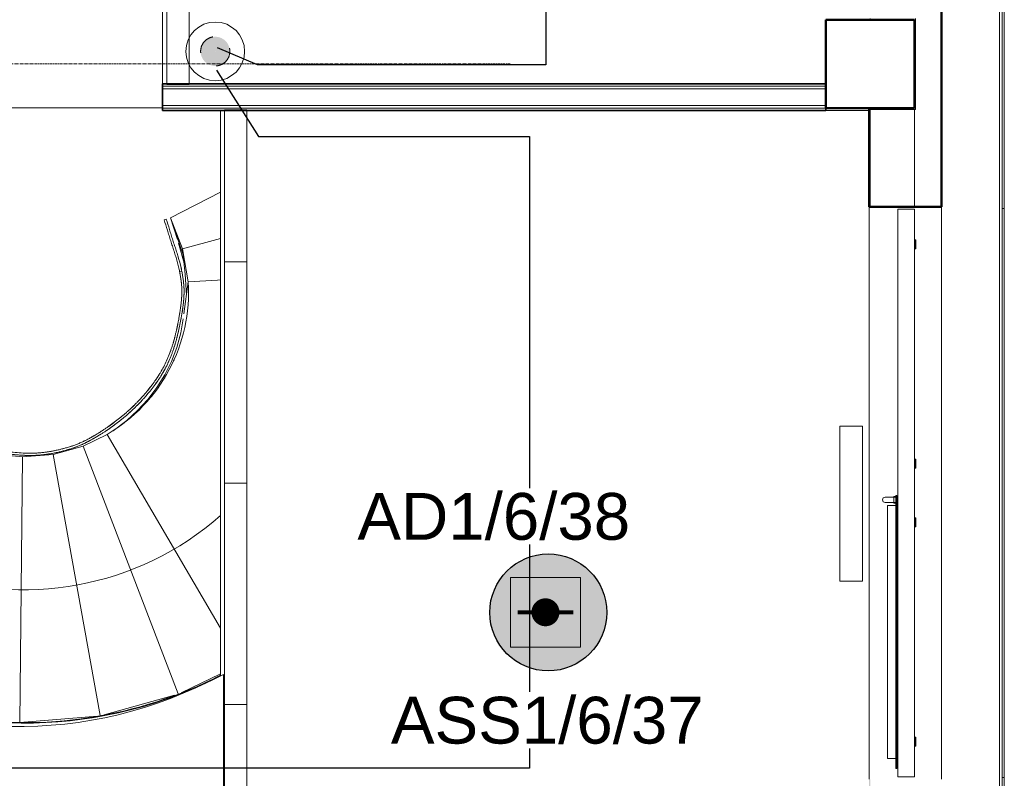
# Model space of a CAD drawing. Header units: millimetres. Extents: x -197461 to 862495, y -970068 to 63888.
# Tile 77 of 205: x -86691 to -82246, y -573980 to -570554. Entities that reach past the tile are written whole.
import ezdxf

# ---------------------------------------------------------------- set-up
doc = ezdxf.new("R2010")
doc.units = ezdxf.units.MM
doc.linetypes.add('Grid Line', pattern=[22.225, 12.7, -3.175, 3.175, -3.175])
doc.linetypes.add('KL', pattern=[4, 2, -2])
doc.layers.get('0').update_dxf_attribs({"linetype": 'CONTINUOUS'})
for name, color, linetype, lineweight in [('A-AREA', 32, 'CONTINUOUS', 5), ('A-DETL-THIN', 151, 'CONTINUOUS', 5), ('A-FLOR', 192, 'CONTINUOUS', 5), ('A-GLAZ', 151, 'CONTINUOUS', 5), ('A-Glaz-Curt', 4, 'CONTINUOUS', 0), ('A-MASS', 70, 'CONTINUOUS', 5), ('A-Wall', 252, 'CONTINUOUS', 0), ('G-IMPT', 8, 'CONTINUOUS', 5), ('I-WALL', 2, 'CONTINUOUS', 18), ('M-EQPM', 50, 'CONTINUOUS', 5), ('S-Cols', 52, 'CONTINUOUS', 0), ('S-GRID', 1, 'CONTINUOUS', 9)]:
    doc.layers.add(name, color=color, linetype=linetype, lineweight=lineweight)
doc.layers.add('UAS', color=240, linetype='CONTINUOUS')
doc.styles.add('ARIAL', font='arialbd.ttf')

# ---------------------------------------------------------------- blocks, each defined once
blk = doc.blocks.new('SchueCal_Schueco_AWS-75-BS-SI__Family-02_Type 1_2565x1480 - Schueco_AWS-75-BS-SI__Family-02__Type 1-3427409-Otrā stāva plāns uz atzīmes 3_400')
at = {"layer": 'G-IMPT'}
for p, q in [((-1282.5, 27.5), (-1282.5, 102.5)), ((-1282.5, 102.5), (1282.5, 102.5)), ((-1282.5, 102.5), (-1282.5, 27.5)), ((-1282.5, 102.5), (0, 102.5)), ((-1141.5, 108.5), (-1145.5, 104.5)), ((-1145.5, 104.5), (-1100.5, 104.5)), ((-1145.5, 104.5), (-1145.5, 102.5)), ((-1141.5, 108.5), (-1104.5, 108.5)), ((-1104.5, 108.5), (-1100.5, 104.5)), ((-1100.5, 102.5), (-1100.5, 104.5)), ((-151, 108.5), (-155, 104.5)), ((-155, 104.5), (-110, 104.5)), ((-155, 104.5), (-155, 102.5)), ((-151, 108.5), (-114, 108.5)), ((-114, 108.5), (-110, 104.5)), ((-110, 102.5), (-110, 104.5)), ((0, 102.5), (1282.5, 102.5)), ((114, 108.5), (110, 104.5)), ((110, 104.5), (155, 104.5)), ((110, 104.5), (110, 102.5)), ((114, 108.5), (151, 108.5)), ((151, 108.5), (155, 104.5)), ((155, 102.5), (155, 104.5)), ((1104.5, 108.5), (1100.5, 104.5)), ((1100.5, 104.5), (1145.5, 104.5)), ((1100.5, 104.5), (1100.5, 102.5)), ((1104.5, 108.5), (1141.5, 108.5)), ((1141.5, 108.5), (1145.5, 104.5)), ((1145.5, 102.5), (1145.5, 104.5)), ((1282.5, 102.5), (1282.5, 27.5)), ((1282.5, 27.5), (1282.5, 102.5)), ((-1282.5, 27.5), (1282.5, 27.5)), ((12, 22), (12, 17.5)), ((12, 17.5), (12, 22)), ((12, 22), (1243.5, 22)), ((12, 17.5), (1243.5, 17.5)), ((16.3, 17.5), (16.3, 8.5)), ((16.3, 17.5), (16.3, 8.5)), ((16.3, 17.5), (16.3, 8.5)), ((16.3, 8.5), (45.3, 8.5)), ((18.8, 17.5), (18.8, -30.5)), ((19.7, 8.5), (18.8, 8.5)), ((31.9, 27.5), (31.9, 22)), ((31.9, 22), (31.9, 27.5)), ((42.8, 8.5), (41.9, 8.5)), ((42.8, -30.5), (42.8, 17.5)), ((45.3, 8.5), (43.8, 8.5)), ((45.3, 8.5), (45.3, 17.5)), ((45.3, 8.5), (45.3, 17.5)), ((45.3, 17.5), (45.3, 8.5)), ((55.8, -19), (55.8, 17.5)), ((1199.7, -19), (1199.7, 17.5)), ((1223.6, 22), (1223.6, 27.5)), ((1223.6, 22), (1223.6, 27.5)), ((1243.5, 22), (1243.5, 17.5)), ((1243.5, 17.5), (1243.5, 22)), ((55.8, -19), (1199.7, -19))]:
    blk.add_line(p, q, dxfattribs=at)
at = {"layer": 'G-IMPT', "flags": 128}
for points in [[(-1140.3, 106.5), (-1140.3, 106.5), (-1140.3, 106.6), (-1140.3, 106.6), (-1140.3, 106.7), (-1140.3, 106.7), (-1140.3, 106.7), (-1140.3, 106.8), (-1140.3, 106.8), (-1140.3, 106.9), (-1140.3, 106.9), (-1140.3, 106.9), (-1140.4, 107), (-1140.4, 107), (-1140.4, 107), (-1140.4, 107.1), (-1140.4, 107.1), (-1140.5, 107.1), (-1140.5, 107.2), (-1140.5, 107.2), (-1140.6, 107.2), (-1140.6, 107.2), (-1140.6, 107.3), (-1140.6, 107.3), (-1140.7, 107.3), (-1140.7, 107.3), (-1140.7, 107.4), (-1140.8, 107.4), (-1140.8, 107.4), (-1140.9, 107.4), (-1140.9, 107.4), (-1140.9, 107.4), (-1141, 107.5), (-1141, 107.5), (-1141, 107.5), (-1141.1, 107.5), (-1141.1, 107.5)], [(-1104.9, 107.5), (-1104.9, 107.5), (-1105, 107.5), (-1105, 107.5), (-1105.1, 107.5), (-1105.1, 107.4), (-1105.1, 107.4), (-1105.2, 107.4), (-1105.2, 107.4), (-1105.2, 107.4), (-1105.3, 107.4), (-1105.3, 107.3), (-1105.3, 107.3), (-1105.4, 107.3), (-1105.4, 107.3), (-1105.4, 107.2), (-1105.5, 107.2), (-1105.5, 107.2), (-1105.5, 107.1), (-1105.5, 107.1), (-1105.6, 107.1), (-1105.6, 107), (-1105.6, 107), (-1105.6, 107), (-1105.6, 106.9), (-1105.7, 106.9), (-1105.7, 106.9), (-1105.7, 106.8), (-1105.7, 106.8), (-1105.7, 106.8), (-1105.7, 106.7), (-1105.7, 106.7), (-1105.7, 106.6), (-1105.7, 106.6), (-1105.7, 106.6), (-1105.7, 106.5), (-1105.7, 106.5)], [(-149.8, 106.5), (-149.8, 106.5), (-149.8, 106.6), (-149.8, 106.6), (-149.8, 106.7), (-149.8, 106.7), (-149.8, 106.7), (-149.8, 106.8), (-149.8, 106.8), (-149.8, 106.9), (-149.8, 106.9), (-149.8, 106.9), (-149.9, 107), (-149.9, 107), (-149.9, 107), (-149.9, 107.1), (-149.9, 107.1), (-150, 107.1), (-150, 107.2), (-150, 107.2), (-150.1, 107.2), (-150.1, 107.2), (-150.1, 107.3), (-150.1, 107.3), (-150.2, 107.3), (-150.2, 107.3), (-150.2, 107.4), (-150.3, 107.4), (-150.3, 107.4), (-150.4, 107.4), (-150.4, 107.4), (-150.4, 107.4), (-150.5, 107.5), (-150.5, 107.5), (-150.5, 107.5), (-150.6, 107.5), (-150.6, 107.5)], [(-114.4, 107.5), (-114.4, 107.5), (-114.5, 107.5), (-114.5, 107.5), (-114.6, 107.5), (-114.6, 107.4), (-114.6, 107.4), (-114.7, 107.4), (-114.7, 107.4), (-114.7, 107.4), (-114.8, 107.4), (-114.8, 107.3), (-114.8, 107.3), (-114.9, 107.3), (-114.9, 107.3), (-114.9, 107.2), (-115, 107.2), (-115, 107.2), (-115, 107.1), (-115, 107.1), (-115.1, 107.1), (-115.1, 107), (-115.1, 107), (-115.1, 107), (-115.1, 106.9), (-115.2, 106.9), (-115.2, 106.9), (-115.2, 106.8), (-115.2, 106.8), (-115.2, 106.8), (-115.2, 106.7), (-115.2, 106.7), (-115.2, 106.6), (-115.2, 106.6), (-115.2, 106.6), (-115.2, 106.5), (-115.2, 106.5)], [(115.2, 106.5), (115.2, 106.5), (115.2, 106.6), (115.2, 106.6), (115.2, 106.7), (115.2, 106.7), (115.2, 106.7), (115.2, 106.8), (115.2, 106.8), (115.2, 106.9), (115.2, 106.9), (115.2, 106.9), (115.1, 107), (115.1, 107), (115.1, 107), (115.1, 107.1), (115.1, 107.1), (115, 107.1), (115, 107.2), (115, 107.2), (114.9, 107.2), (114.9, 107.2), (114.9, 107.3), (114.9, 107.3), (114.8, 107.3), (114.8, 107.3), (114.8, 107.4), (114.7, 107.4), (114.7, 107.4), (114.6, 107.4), (114.6, 107.4), (114.6, 107.4), (114.5, 107.5), (114.5, 107.5), (114.5, 107.5), (114.4, 107.5), (114.4, 107.5)], [(150.6, 107.5), (150.6, 107.5), (150.5, 107.5), (150.5, 107.5), (150.4, 107.5), (150.4, 107.4), (150.4, 107.4), (150.3, 107.4), (150.3, 107.4), (150.3, 107.4), (150.2, 107.4), (150.2, 107.3), (150.2, 107.3), (150.1, 107.3), (150.1, 107.3), (150.1, 107.2), (150, 107.2), (150, 107.2), (150, 107.1), (150, 107.1), (149.9, 107.1), (149.9, 107), (149.9, 107), (149.9, 107), (149.9, 106.9), (149.8, 106.9), (149.8, 106.9), (149.8, 106.8), (149.8, 106.8), (149.8, 106.8), (149.8, 106.7), (149.8, 106.7), (149.8, 106.6), (149.8, 106.6), (149.8, 106.6), (149.8, 106.5), (149.8, 106.5)], [(1105.7, 106.5), (1105.7, 106.5), (1105.7, 106.6), (1105.7, 106.6), (1105.7, 106.7), (1105.7, 106.7), (1105.7, 106.7), (1105.7, 106.8), (1105.7, 106.8), (1105.7, 106.9), (1105.7, 106.9), (1105.7, 106.9), (1105.6, 107), (1105.6, 107), (1105.6, 107), (1105.6, 107.1), (1105.6, 107.1), (1105.5, 107.1), (1105.5, 107.2), (1105.5, 107.2), (1105.4, 107.2), (1105.4, 107.2), (1105.4, 107.3), (1105.4, 107.3), (1105.3, 107.3), (1105.3, 107.3), (1105.3, 107.4), (1105.2, 107.4), (1105.2, 107.4), (1105.1, 107.4), (1105.1, 107.4), (1105.1, 107.4), (1105, 107.5), (1105, 107.5), (1105, 107.5), (1104.9, 107.5), (1104.9, 107.5)], [(1141.1, 107.5), (1141.1, 107.5), (1141, 107.5), (1141, 107.5), (1140.9, 107.5), (1140.9, 107.4), (1140.9, 107.4), (1140.8, 107.4), (1140.8, 107.4), (1140.8, 107.4), (1140.7, 107.4), (1140.7, 107.3), (1140.7, 107.3), (1140.6, 107.3), (1140.6, 107.3), (1140.6, 107.2), (1140.5, 107.2), (1140.5, 107.2), (1140.5, 107.1), (1140.5, 107.1), (1140.4, 107.1), (1140.4, 107), (1140.4, 107), (1140.4, 107), (1140.4, 106.9), (1140.3, 106.9), (1140.3, 106.9), (1140.3, 106.8), (1140.3, 106.8), (1140.3, 106.8), (1140.3, 106.7), (1140.3, 106.7), (1140.3, 106.6), (1140.3, 106.6), (1140.3, 106.6), (1140.3, 106.5), (1140.3, 106.5)], [(18.8, -30.5), (22.3, -39), (30.8, -42.5)], [(30.8, -42.5), (22.3, -39), (18.8, -30.5)], [(42.8, -30.5), (39.3, -39), (30.8, -42.5)], [(30.8, -42.5), (39.3, -39), (42.8, -30.5)]]:
    blk.add_lwpolyline(points, dxfattribs=at)
blk = doc.blocks.new('SchueCal_Schueco_AWS-75-BS-SI__Family-02_Type 1_2565x1480 - Type 2-4019062-Otrā stāva plāns uz atzīmes 3_400')
blk.add_blockref('SchueCal_Schueco_AWS-75-BS-SI__Family-02_Type 1_2565x1480 - Schueco_AWS-75-BS-SI__Family-02__Type 1-3427409-Otrā stāva plāns uz atzīmes 3_400', (0, 0))
blk = doc.blocks.new('788507_788512_ventil compact cv22 h_ 500mm - wysokość 500mm-2233793-Otrā stāva plāns uz atzīmes 3_400')
at = {"layer": 'M-EQPM', "color": 252}
for p, q in [((0, 0), (700, 0)), ((0, 0), (0, -102)), ((700, 0), (700, -102)), ((700, -102), (0, -102))]:
    blk.add_line(p, q, dxfattribs=at)
blk = doc.blocks.new('System Panel - pbl - bior - geze starpsienas HG stiklojums-3625773-Otrā stāva plāns uz atzīmes 3_400')
at = {"layer": 'A-Glaz-Curt', "lineweight": 18}
for p, q in [((500, 55), (-500, 55)), ((-500, 55), (-500, -45)), ((500, -45), (500, 55)), ((-500, -45), (500, -45))]:
    blk.add_line(p, q, dxfattribs=at)
blk = doc.blocks.new('System Panel - pbl - bior - geze starpsienas HG stiklojums-3822485-Otrā stāva plāns uz atzīmes 3_400')
at = {"layer": 'A-Glaz-Curt', "lineweight": 18}
for p, q in [((342.8, 55), (-342.8, 55)), ((-342.8, 55), (-342.8, -45)), ((342.8, -45), (342.8, 55)), ((-342.8, -45), (342.8, -45))]:
    blk.add_line(p, q, dxfattribs=at)
blk = doc.blocks.new('System Panel - pbl - bior - geze starpsienas HG stiklojums-3822486-Otrā stāva plāns uz atzīmes 3_400')
at = {"layer": 'A-Glaz-Curt', "lineweight": 18}
for p, q in [((226.3, 55), (-226.3, 55)), ((-226.3, 55), (-226.3, -45)), ((226.3, -45), (226.3, 55)), ((-226.3, -45), (226.3, -45))]:
    blk.add_line(p, q, dxfattribs=at)
blk = doc.blocks.new('AD-proj')
at = {"lineweight": 5}
blk.add_lwpolyline([(-250, -250), (250, -250), (250, 250), (-250, 250)], close=True, dxfattribs=at)
at = {"const_width": 100}
blk.add_lwpolyline([(-50, 0, 1), (50, 0, 1)], format="xyb", close=True, dxfattribs=at)
at = {"const_width": 30}
blk.add_lwpolyline([(-200, 0), (200, 0)], dxfattribs=at)

msp = doc.modelspace()

# ---------------------------------------------------------------- hatches: boundary and pattern name
at = {"layer": 'A-Wall', "true_color": 0x636466}
h = msp.add_hatch(color=251, dxfattribs=at)
h.paths.add_polyline_path([(-82850.96639, -576849.39191), (-82850.97286, -573984.39191), (-82855.96639, -573984.39191), (-82855.37484, -576849.39191), (-82850.98367, -576849.39191)], flags=0)
h.paths.add_polyline_path([(-82855.96639, -571399.39191), (-82850.96639, -571399.39191), (-82850.96639, -570959.39191), (-82855.96639, -570959.39191), (-82855.96639, -571111.78903)], flags=0)
at = {"layer": 'UAS'}
h = msp.add_hatch(color=1, dxfattribs=at)
h.paths.add_polyline_path([(-85807.8678, -570697.35415), (-85837.03334, -570638.19735, 0.2855923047), (-85873.82351, -570697.35415, 0.5262828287), (-85784.20104, -570758.91745)])
h.paths.add_polyline_path([(-85808.47911, -570696.11423), (-85808.36722, -570696.05505), (-85784.20104, -570758.91745, 0.3103731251), (-85741.91209, -570697.35415, 0.5557031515), (-85837.03334, -570638.19735)])
at = {"layer": 'UAS', "lineweight": 50, "true_color": 0xc7c8ca}
h = msp.add_hatch(color=9, dxfattribs=at)
h.dxf.hatch_style = 1
h.paths.add_polyline_path([(-84285.51716, -573230.57393, -1), (-84348.60409, -573230.57393, -1)], flags=0)
h.paths.add_polyline_path([(-84474.77796, -573072.8566), (-84474.77796, -573388.29126), (-84159.34329, -573388.29126), (-84159.34329, -573072.8566)], flags=16)
h.paths.add_polyline_path([(-84040.47945, -573231.29111, 1), (-84568.52676, -573231.29111, 1)])
h.paths.add_polyline_path([(-84159.34329, -573388.29126), (-84474.77796, -573388.29126), (-84474.77796, -573072.8566), (-84159.34329, -573072.8566)], flags=16)

# ---------------------------------------------------------------- linework, layer by layer
at = {"color": 251, "lineweight": 5, "true_color": 0x636466}
for p, q in [((-82267.75973, -568559.46757), (-82267.75972, -577637.9827)), ((-85783.65396, -571333.1661), (-86010.06583, -571448.94148)), ((-82255.75973, -571407.39181), (-82255.75973, -573969.22967)), ((-82245.75973, -573969.22967), (-82245.75973, -571407.39181)), ((-86029.0931, -571455.10291), (-86038.60619, -571458.18529)), ((-85978.61819, -571547.29854), (-86010.06583, -571448.94148)), ((-86010.06583, -571448.94148), (-85955.34569, -571589.72842)), ((-85952.39746, -571617.03901), (-86010.06066, -571448.95657)), ((-85973.32461, -571563.85499), (-85948.36686, -571654.37595)), ((-85783.65396, -571542.4473), (-85955.34569, -571589.72842)), ((-85943.01916, -571703.9137), (-85955.34569, -571589.72842)), ((-85955.34569, -571589.72842), (-85930.27634, -571738.68072)), ((-85965.58459, -571708.02837), (-85969.23512, -571689.13391)), ((-85958.52202, -571691.57413), (-85968.32353, -571693.55661)), ((-85960.72561, -571742.43447), (-85962.69296, -571726.31587)), ((-85949.5738, -571883.28842), (-85930.27634, -571738.68072)), ((-85943.01916, -571703.9137), (-85938.21888, -571798.19902)), ((-85958.62026, -571777.71306), (-85959.10715, -571762.99095)), ((-85959.95622, -571815.319), (-85958.92372, -571798.55252)), ((-85972.0297, -571902.09993), (-85967.68781, -571876.58363)), ((-85964.60313, -571856.10928), (-85961.80789, -571834.25705)), ((-85983.30715, -571957.87688), (-85977.48961, -571930.67702)), ((-85998.43822, -572016.17197), (-85990.84725, -571988.95506)), ((-86018.68045, -572074.17468), (-86008.38259, -572046.89565)), ((-86044.65432, -572129.20953), (-86031.21799, -572102.7506)), ((-86076.24342, -572180.55896), (-86060.25624, -572156.06869)), ((-86112.16879, -572228.25464), (-86094.20875, -572205.45431)), ((-86151.50906, -572272.84294), (-86132.03745, -572251.57729)), ((-86194.16924, -572314.87629), (-86173.02361, -572294.76819)), ((-86239.70671, -572353.96631), (-86217.4685, -572335.54367)), ((-86334.61038, -572420.97691), (-86312.59726, -572406.90855)), ((-86287.18401, -572389.6194), (-86264.6385, -572373.26961)), ((-86405.76582, -572460.23981), (-86388.06868, -572451.49971)), ((-86295.87846, -572426.96082), (-86404.76545, -572479.8042)), ((-86374.69276, -572444.39662), (-86352.53605, -572431.8171)), ((-85783.65396, -573302.24432), (-86295.87846, -572426.96082)), ((-86404.76545, -572479.8042), (-86539.10365, -572517.29025)), ((-86531.56898, -572500.45316), (-86514.58564, -572496.72124)), ((-86497.4519, -572492.51441), (-86482.97821, -572488.61045)), ((-86465.06413, -572483.28231), (-86452.04391, -572479.00599)), ((-86434.23233, -572472.49135), (-86420.8833, -572467.03614)), ((-85975.58771, -573598.91526), (-86404.76545, -572479.8042)), ((-86678.0826, -572528.98681), (-86816.79646, -572514.48099)), ((-86690.2195, -573728.85199), (-86678.0826, -572528.98681)), ((-86539.10365, -572517.29025), (-86678.0826, -572528.98681)), ((-86672.36492, -572511.63631), (-86655.69855, -572512.15983)), ((-86637.11122, -572512.2166), (-86620.01101, -572511.73399)), ((-86601.90716, -572510.62336), (-86584.19149, -572508.92469)), ((-86566.71323, -572506.66323), (-86548.70749, -572503.74835)), ((-86326.82364, -573696.96172), (-86539.10365, -572517.29025)), ((-85961.5584, -573593.74076), (-85783.65396, -573508.27708)), ((-86309.92076, -573693.67185), (-85991.88113, -573604.92484)), ((-86689.67367, -573728.87901), (-86339.30764, -573699.39153)), ((-82255.75973, -573969.22967), (-82255.75973, -573976.3922)), ((-82245.75973, -573976.3922), (-82245.75973, -573969.22967))]:
    msp.add_line(p, q, dxfattribs=at)
at = {"color": 251, "lineweight": 5, "true_color": 0x636466, "flags": 128}
for points in [[(-85968.27379, -571650.18836), (-85960.60542, -571681.68463), (-85959.4555, -571687.04581)], [(-85955.75483, -571706.18788), (-85953.45784, -571720.29985), (-85952.80364, -571724.8285)], [(-85950.79634, -571741.23575), (-85949.48929, -571756.36527), (-85949.13394, -571762.22041)], [(-85783.65396, -571729.17204), (-85797.16884, -571730.0485), (-85930.27634, -571738.68072)], [(-85948.6239, -571777.37706), (-85948.66869, -571790.51375), (-85948.919, -571798.6447)], [(-85949.95251, -571815.67066), (-85950.88547, -571826.11314), (-85951.82405, -571834.96407)], [(-85954.63069, -571857.00447), (-85956.40868, -571869.15988), (-85957.71843, -571877.56855)], [(-85952.56096, -571905.67306), (-85963.75954, -571968.91765), (-85981.8862, -572034.70895), (-86005.89172, -572097.67654), (-86035.77095, -572158.14934), (-86071.2575, -572215.58306), (-86112.05066, -572269.47945), (-86158.07296, -572319.62231), (-86207.46587, -572364.16337), (-86268.97562, -572410.41667), (-86275.05025, -572414.59684)], [(-85962.18988, -571903.88263), (-85965.58583, -571922.04526), (-85967.54544, -571931.95322)], [(-85973.36547, -571959.25009), (-85978.14395, -571979.53241), (-85980.51112, -571988.9312)], [(-85989.01837, -572019.57547), (-85994.46737, -572036.98399), (-85998.43624, -572048.74512)], [(-86008.73508, -572076.25399), (-86015.67513, -572092.76332), (-86021.24032, -572105.0342)], [(-86034.55856, -572131.56037), (-86042.53474, -572145.89662), (-86050.15017, -572158.72476)], [(-86066.09774, -572183.43551), (-86074.8335, -572195.97646), (-86084.05076, -572208.58539)], [(-86101.96504, -572231.56402), (-86111.43901, -572243.02364), (-86121.84596, -572255.13478)], [(-86141.3198, -572276.61175), (-86151.47312, -572287.25716), (-86162.82435, -572298.74679)], [(-86183.95099, -572319.04885), (-86194.44607, -572328.64481), (-86207.26582, -572339.95626)], [(-86229.5663, -572358.63564), (-86239.96193, -572366.94112), (-86254.47772, -572378.14102)], [(-86277.15818, -572394.77622), (-86286.81505, -572401.55935), (-86302.95766, -572412.52216)], [(-86366.49761, -572451.30483), (-86373.26602, -572454.99809), (-86380.09732, -572458.6266)], [(-86325.07077, -572426.81157), (-86332.46054, -572431.40282), (-86344.01367, -572438.39313)], [(-86459.05067, -572491.86494), (-86466.63447, -572494.23844), (-86477.29358, -572497.39163)], [(-86427.86903, -572480.73403), (-86437.08365, -572484.27769), (-86445.80878, -572487.42824)], [(-86398.47675, -572467.84881), (-86407.34856, -572471.99156), (-86413.90757, -572474.91516)], [(-86669.28944, -572521.77253), (-86675.01838, -572521.52547), (-86688.31571, -572520.77049)], [(-86633.48503, -572522.16046), (-86639.62289, -572522.24353), (-86652.40174, -572522.2126)], [(-86597.65317, -572520.30778), (-86604.22094, -572520.82753), (-86616.09641, -572521.56004)], [(-86561.84641, -572516.04928), (-86568.4633, -572517.01446), (-86579.54002, -572518.45144)], [(-86526.17888, -572509.54241), (-86532.79874, -572510.90937), (-86543.52798, -572512.97436)], [(-86491.74681, -572501.36095), (-86498.42808, -572503.08605), (-86509.27451, -572505.74555)]]:
    msp.add_lwpolyline(points, dxfattribs=at)
at = {"color": 251, "lineweight": 5, "true_color": 0x636466}
msp.add_arc((-86670.57126, -571786.68996), 741.85002, 300.33659005, 3.71052149, dxfattribs=at)
for points, knots in [([(-87380.40084, -571223.30121), (-87381.24999, -571287.78923), (-87384.13148, -571413.99019), (-87388.88481, -571593.47762), (-87389.46328, -571761.63016), (-87381.11149, -571890.99189), (-87365.06152, -571987.27437), (-87347.26591, -572055.72877), (-87322.61911, -572120.38451), (-87290.20611, -572181.30832), (-87249.3262, -572238.77272), (-87184.6777, -572310.05521), (-87107.40391, -572372.39569), (-87021.37687, -572424.00474), (-86953.33919, -572456.94808), (-86894.46321, -572479.39678), (-86846.49189, -572494.04553), (-86810.15554, -572503.26442), (-86773.55507, -572510.67443), (-86742.93121, -572515.36039), (-86718.3855, -572518.24982), (-86700.01414, -572519.97888), (-86681.65804, -572521.25846), (-86657.29567, -572522.32807), (-86633.0225, -572522.38065), (-86609.03233, -572521.25857), (-86591.07338, -572519.80598), (-86576.26107, -572518.10572), (-86564.45652, -572516.46299), (-86555.5913, -572515.08785), (-86546.76968, -572513.58247), (-86538.01531, -572511.95791), (-86529.27645, -572510.21094), (-86520.50411, -572508.33555), (-86511.73874, -572506.34439), (-86500.15464, -572503.56368), (-86488.69527, -572500.59535), (-86477.29669, -572497.4131), (-86468.80927, -572494.92056), (-86460.41812, -572492.3248), (-86452.19211, -572489.64118), (-86443.97265, -572486.80895), (-86435.70659, -572483.79273), (-86427.51989, -572480.62567), (-86419.52487, -572477.35208), (-86411.65648, -572473.95457), (-86403.72639, -572470.3545), (-86397.09199, -572467.19912), (-86391.77557, -572464.58902), (-86387.77331, -572462.58424), (-86383.8225, -572460.56723), (-86378.65821, -572457.88372), (-86372.26423, -572454.47846), (-86365.686, -572450.86868), (-86360.81788, -572448.13735), (-86357.93718, -572446.50304), (-86355.71561, -572445.2334), (-86353.44664, -572443.92705), (-86350.38478, -572442.15121), (-86344.9113, -572438.94207), (-86336.76762, -572434.06496), (-86326.43775, -572427.69922), (-86315.59988, -572420.82755), (-86304.04132, -572413.28237), (-86291.84454, -572405.07026), (-86281.47261, -572397.85616), (-86274.24607, -572392.70355), (-86270.14727, -572389.74484), (-86267.097, -572387.52489), (-86264.06229, -572385.29817), (-86260.0191, -572382.3071), (-86252.96455, -572377.02369), (-86242.94631, -572369.33281), (-86231.04065, -572359.88248), (-86219.24693, -572350.19886), (-86207.62002, -572340.31975), (-86196.19781, -572330.27488), (-86184.95687, -572320.04205), (-86173.8719, -572309.59419), (-86162.97122, -572298.95481), (-86152.28615, -572288.15698), (-86141.79162, -572277.17886), (-86131.47482, -572266.00345), (-86121.34709, -572254.63496), (-86108.13468, -572239.24936), (-86092.18653, -572219.58701), (-86077.02871, -572199.26148), (-86065.46857, -572182.61447), (-86057.12239, -572169.96693), (-86049.08445, -572157.10221), (-86038.78493, -572139.61659), (-86026.83439, -572117.26014), (-86016.21313, -572094.3766), (-86008.43, -572075.67075), (-86002.93518, -572061.43579), (-85997.80516, -572047.1024), (-85993.02661, -572032.7096), (-85988.55033, -572018.18571), (-85984.33433, -572003.45644), (-85980.38186, -571988.60252), (-85976.70499, -571973.77716), (-85973.84575, -571961.45935), (-85971.67261, -571951.65589), (-85970.10073, -571944.34775), (-85968.57372, -571937.03585), (-85966.59427, -571927.27616), (-85964.25336, -571915.21341), (-85962.12946, -571903.62088), (-85960.57611, -571894.77721), (-85959.48656, -571888.39187), (-85958.47275, -571882.27401), (-85957.20925, -571874.41761), (-85955.77801, -571865.08461), (-85954.50595, -571856.19439), (-85953.57047, -571849.24794), (-85952.68362, -571842.35161), (-85951.6888, -571833.97306), (-85950.68502, -571824.32647), (-85949.86148, -571814.89329), (-85949.22456, -571805.54505), (-85948.78374, -571796.06477), (-85948.56707, -571786.49125), (-85948.59064, -571776.9102), (-85948.80894, -571769.01584), (-85949.09686, -571762.74517), (-85949.46311, -571756.42666), (-85950.06531, -571748.48582), (-85951.0102, -571738.91293), (-85952.15775, -571729.37231), (-85953.49072, -571719.87951), (-85955.50662, -571707.22822), (-85957.26254, -571697.80108), (-85958.52202, -571691.57413)], [0, 0, 0, 0, 0.0571428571, 0.1142857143, 0.1714285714, 0.2285714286, 0.2571428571, 0.2857142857, 0.3142857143, 0.3428571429, 0.3714285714, 0.4, 0.4571428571, 0.4857142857, 0.5142857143, 0.5428571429, 0.5571428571, 0.5714285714, 0.5857142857, 0.6, 0.6071428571, 0.6142857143, 0.6214285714, 0.6285714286, 0.6428571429, 0.65, 0.6571428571, 0.6642857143, 0.6678571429, 0.6714285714, 0.675, 0.6785714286, 0.6821428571, 0.6857142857, 0.6892857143, 0.6928571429, 0.7, 0.7035714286, 0.7071428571, 0.7107142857, 0.7142857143, 0.7178571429, 0.7214285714, 0.725, 0.7285714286, 0.7321428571, 0.7357142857, 0.7392857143, 0.7410714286, 0.7428571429, 0.7446428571, 0.7464285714, 0.75, 0.7535714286, 0.7553571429, 0.75625, 0.7571428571, 0.7580357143, 0.7589285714, 0.7607142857, 0.7642857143, 0.7678571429, 0.7714285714, 0.775, 0.7785714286, 0.7821428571, 0.7839285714, 0.7848214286, 0.7857142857, 0.7866071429, 0.7875, 0.7892857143, 0.7928571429, 0.7964285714, 0.8, 0.8035714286, 0.8071428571, 0.8107142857, 0.8142857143, 0.8178571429, 0.8214285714, 0.825, 0.8285714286, 0.8321428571, 0.8357142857, 0.8428571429, 0.85, 0.8535714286, 0.8571428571, 0.8607142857, 0.8642857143, 0.8714285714, 0.8785714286, 0.8821428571, 0.8857142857, 0.8892857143, 0.8928571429, 0.8964285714, 0.9, 0.9035714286, 0.9071428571, 0.9107142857, 0.9125, 0.9142857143, 0.9160714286, 0.9178571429, 0.9214285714, 0.925, 0.9267857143, 0.9285714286, 0.9303571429, 0.9321428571, 0.9357142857, 0.9392857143, 0.9410714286, 0.9428571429, 0.9464285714, 0.95, 0.9535714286, 0.9571428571, 0.9607142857, 0.9642857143, 0.9678571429, 0.9714285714, 0.9732142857, 0.975, 0.9785714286, 0.9821428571, 0.9857142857, 0.9892857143, 0.9928571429, 1, 1, 1, 1]), ([(-85968.32353, -571693.55661), (-85967.08373, -571699.68628), (-85964.77887, -571712.06454), (-85962.44034, -571727.61186), (-85960.94121, -571740.09382), (-85960.01695, -571749.48204), (-85959.42997, -571757.2597), (-85959.0743, -571763.44265), (-85958.86532, -571768.04519), (-85958.7123, -571772.65801), (-85958.58379, -571778.86703), (-85958.57027, -571786.67713), (-85958.79019, -571796.05605), (-85959.23052, -571805.34748), (-85959.86298, -571814.51309), (-85960.67857, -571823.77416), (-85961.5084, -571831.69733), (-85962.26471, -571838.23058), (-85962.88189, -571843.26283), (-85963.5431, -571848.38322), (-85964.47446, -571855.2732), (-85965.74196, -571864.10233), (-85967.1695, -571873.38404), (-85968.43016, -571881.20124), (-85969.44184, -571887.29005), (-85970.52897, -571893.64473), (-85972.07855, -571902.44456), (-85974.19698, -571913.97842), (-85976.53205, -571925.98063), (-85978.50717, -571935.69325), (-85980.0315, -571942.9721), (-85981.60092, -571950.24746), (-85983.7703, -571960.00365), (-85986.62426, -571972.25708), (-85990.29436, -571986.99674), (-85994.2413, -572001.76309), (-85998.4542, -572016.40632), (-86002.92943, -572030.84285), (-86007.70936, -572045.14598), (-86012.8418, -572059.38177), (-86018.3439, -572073.52104), (-86026.14595, -572092.10656), (-86036.79005, -572114.80941), (-86048.76328, -572136.96179), (-86059.0929, -572154.30609), (-86067.15065, -572167.06222), (-86075.51175, -572179.59698), (-86087.08907, -572196.09471), (-86102.26719, -572216.24251), (-86118.22268, -572235.72429), (-86131.43278, -572250.96241), (-86141.56056, -572262.22479), (-86151.87655, -572273.2947), (-86162.36526, -572284.16296), (-86173.04137, -572294.84753), (-86183.93375, -572305.37356), (-86195.00937, -572315.70718), (-86206.23731, -572325.82335), (-86217.64626, -572335.7524), (-86229.25781, -572345.51507), (-86241.04623, -572355.09195), (-86252.95094, -572364.44025), (-86262.95509, -572372.03705), (-86269.98524, -572377.24498), (-86274.00936, -572380.18961), (-86277.02642, -572382.37935), (-86280.05752, -572384.56143), (-86284.13092, -572387.46997), (-86291.31008, -572392.53344), (-86301.59897, -572399.61244), (-86313.6417, -572407.63411), (-86324.98353, -572414.95952), (-86335.47923, -572421.54477), (-86345.38463, -572427.58747), (-86353.18851, -572432.21572), (-86358.46238, -572435.27793), (-86361.42525, -572436.97964), (-86363.62876, -572438.23587), (-86365.79342, -572439.46076), (-86368.60699, -572441.04097), (-86373.37779, -572443.69031), (-86379.8611, -572447.20937), (-86387.41794, -572451.18595), (-86395.09433, -572455.08985), (-86402.93288, -572458.92242), (-86410.69087, -572462.55322), (-86418.43282, -572466.00758), (-86426.12075, -572469.2663), (-86433.96443, -572472.41662), (-86442.02907, -572475.47467), (-86450.19288, -572478.39365), (-86458.31706, -572481.13707), (-86466.43658, -572483.73435), (-86477.47253, -572487.08409), (-86491.51847, -572491.02858), (-86505.64805, -572494.62335), (-86517.05024, -572497.30886), (-86525.68334, -572499.23021), (-86534.33405, -572501.03797), (-86542.95287, -572502.71775), (-86551.58616, -572504.27479), (-86560.27703, -572505.71075), (-86569.0084, -572507.01618), (-86580.63909, -572508.56742), (-86595.21673, -572510.15256), (-86612.84594, -572511.46957), (-86636.4073, -572512.42938), (-86666.30678, -572512.20419), (-86702.41965, -572509.95621), (-86738.74885, -572505.95198), (-86775.00415, -572500.24986), (-86823.10509, -572490.30027), (-86870.68607, -572476.75967), (-86917.41448, -572459.9297), (-86951.92436, -572445.7658), (-86985.77621, -572430.12164), (-87018.85894, -572413.02922), (-87051.06197, -572394.52481), (-87092.68185, -572368.02871), (-87141.95942, -572331.63235), (-87195.76379, -572283.15498), (-87243.23391, -572230.35626), (-87283.07431, -572173.76405), (-87314.57439, -572113.82696), (-87338.51767, -572050.13836), (-87355.81345, -571982.54836), (-87367.51394, -571911.09154), (-87373.45529, -571848.43996), (-87376.4243, -571796.58399), (-87377.88118, -571756.83652), (-87378.68277, -571716.26871), (-87378.93728, -571674.9033), (-87378.74626, -571632.78411), (-87378.02324, -571575.64007), (-87376.46343, -571502.42194), (-87374.16485, -571411.92071), (-87371.955, -571318.97864), (-87370.82409, -571255.51023), (-87370.40171, -571223.43287)], [0, 0, 0, 0, 0.0071428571, 0.0142857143, 0.0178571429, 0.0214285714, 0.025, 0.0267857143, 0.0285714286, 0.0303571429, 0.0321428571, 0.0357142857, 0.0392857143, 0.0428571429, 0.0464285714, 0.05, 0.0535714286, 0.0553571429, 0.0571428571, 0.0589285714, 0.0607142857, 0.0642857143, 0.0678571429, 0.0696428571, 0.0714285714, 0.0732142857, 0.075, 0.0785714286, 0.0821428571, 0.0839285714, 0.0857142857, 0.0875, 0.0892857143, 0.0928571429, 0.0964285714, 0.1, 0.1035714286, 0.1071428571, 0.1107142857, 0.1142857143, 0.1178571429, 0.1214285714, 0.1285714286, 0.1357142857, 0.1392857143, 0.1428571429, 0.1464285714, 0.15, 0.1571428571, 0.1642857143, 0.1678571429, 0.1714285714, 0.175, 0.1785714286, 0.1821428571, 0.1857142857, 0.1892857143, 0.1928571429, 0.1964285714, 0.2, 0.2035714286, 0.2071428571, 0.2107142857, 0.2125, 0.2133928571, 0.2142857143, 0.2151785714, 0.2160714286, 0.2178571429, 0.2214285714, 0.225, 0.2285714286, 0.2321428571, 0.2357142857, 0.2392857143, 0.2410714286, 0.2419642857, 0.2428571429, 0.24375, 0.2446428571, 0.2464285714, 0.25, 0.2535714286, 0.2571428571, 0.2607142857, 0.2642857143, 0.2678571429, 0.2714285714, 0.275, 0.2785714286, 0.2821428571, 0.2857142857, 0.2892857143, 0.2928571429, 0.3, 0.3071428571, 0.3107142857, 0.3142857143, 0.3178571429, 0.3214285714, 0.325, 0.3285714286, 0.3321428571, 0.3357142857, 0.3428571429, 0.35, 0.3571428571, 0.3714285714, 0.3857142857, 0.4, 0.4142857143, 0.4285714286, 0.4571428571, 0.4714285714, 0.4857142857, 0.5, 0.5142857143, 0.5285714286, 0.5428571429, 0.5714285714, 0.6, 0.6285714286, 0.6571428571, 0.6857142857, 0.7142857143, 0.7428571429, 0.7714285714, 0.8, 0.8142857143, 0.8285714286, 0.8428571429, 0.8571428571, 0.8714285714, 0.8857142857, 0.9142857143, 0.9428571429, 0.9714285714, 1, 1, 1, 1]), ([(-86038.60619, -571458.18529), (-86033.64252, -571473.50004), (-86026.47492, -571497.20472), (-86016.60005, -571528.96854), (-86008.99674, -571552.75251), (-86001.26741, -571576.36457), (-85993.62243, -571599.76139), (-85986.26354, -571623.23608), (-85979.44392, -571646.74478), (-85973.36002, -571670.22309), (-85969.88937, -571685.81503), (-85968.32353, -571693.55661)], [0, 0, 0, 0, 0.2, 0.3, 0.4, 0.5, 0.6, 0.7, 0.8, 0.9, 1, 1, 1, 1]), ([(-85958.52202, -571691.57413), (-85961.68945, -571675.91416), (-85967.46108, -571652.16913), (-85976.61586, -571620.59153), (-85984.01015, -571596.98602), (-85991.68336, -571573.49706), (-85999.41878, -571549.87046), (-86007.02592, -571526.07983), (-86016.90709, -571494.29597), (-86024.08752, -571470.55152), (-86029.0931, -571455.10291)], [0, 0, 0, 0, 0.2, 0.3, 0.4, 0.5, 0.6, 0.7, 0.8, 1, 1, 1, 1]), ([(-86041.54616, -572179.96968), (-86041.36946, -572179.68705), (-86039.54473, -572176.76414), (-86037.74039, -572173.82851), (-86036.12734, -572171.16671)], [-395.2990921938, -395.2990921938, -395.2990921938, -395.2990921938, -394.4445474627, -386.4650614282, -386.4650614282, -386.4650614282, -386.4650614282]), ([(-86155.82804, -572320.90048), (-86155.01109, -572320.11331), (-86153.54824, -572318.69728), (-86152.09122, -572317.27523), (-86151.44724, -572316.64441)], [-550.7484106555, -550.7484106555, -550.7484106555, -550.7484106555, -547.8396492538, -545.5283532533, -545.5283532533, -545.5283532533, -545.5283532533]), ([(-86221.48129, -572377.16406), (-86221.43658, -572377.13006), (-86220.54052, -572376.44838), (-86219.64599, -572375.76466), (-86218.79748, -572375.1132)], [-624.6811778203, -624.6811778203, -624.6811778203, -624.6811778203, -624.5372001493, -621.7948774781, -621.7948774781, -621.7948774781, -621.7948774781])]:
    msp.add_open_spline(points, degree=3, knots=knots, dxfattribs=at)
for points in [[(-85976.71556, -571620.56583), (-85974.54382, -571627.76747), (-85972.44182, -571634.99199), (-85970.43429, -571642.23971)], [(-85941.46635, -571923.6112), (-85941.09713, -571921.64503), (-85940.73576, -571919.67737), (-85940.38232, -571917.70828)], [(-85964.18056, -572013.30331), (-85963.28581, -572010.51422), (-85962.40755, -572007.71984), (-85961.54588, -572004.92037)], [(-85997.76515, -572099.21742), (-85996.34408, -572096.15817), (-85994.94387, -572093.08921), (-85993.56465, -572090.01082)], [(-86094.6235, -572254.26416), (-86092.62371, -572251.80084), (-86090.63972, -572249.32471), (-86088.67171, -572246.83596)]]:
    msp.add_open_spline(points, degree=3, dxfattribs=at)
at = {"layer": 'A-AREA', "color": 251, "true_color": 0x636466}
msp.add_line((-88600.96639, -570952.79553), (-86046.12589, -570952.79553), dxfattribs=at)
at = {"layer": 'A-DETL-THIN', "color": 251, "true_color": 0x636466}
for centre, radius, start, end in [((-86694.73818, -571840.43545), 1906.10947, 180, 298.55362448), ((-86670.70355, -571786.927), 1342.06516, 187.60406726, 311.37302632)]:
    msp.add_arc(centre, radius, start, end, dxfattribs=at)
at = {"layer": 'A-FLOR', "color": 251, "true_color": 0x636466}
for p, q in [((-86046.00401, -570844.39191), (-86046.11457, -570404.21405)), ((-82850.9664, -570554.39191), (-82850.9664, -570549.39191)), ((-88600.96639, -570952.79553), (-86046.12589, -570952.79553)), ((-85783.65396, -570964.39191), (-85783.65396, -573514.7051)), ((-82855.96639, -570964.39723), (-83050.95062, -570964.3965)), ((-82850.94913, -570959.39191), (-82850.9491, -570954.39249)), ((-85770.96639, -575657.54169), (-85770.96639, -573512.22977))]:
    msp.add_line(p, q, dxfattribs=at)
for centre, start, end in [((-86666.43871, -571788.62953), 244.78270143, 297.45349944), ((-86670.5735, -571786.68826), 260.39502453, 297.16955291)]:
    msp.add_arc(centre, 1942.33583, start, end, dxfattribs=at)
at = {"layer": 'A-MASS', "color": 251, "lineweight": 18, "true_color": 0x636466}
for p, q in [((-82255.75973, -567801.40791), (-82255.75973, -571407.39181)), ((-82245.75973, -571407.39181), (-82245.75973, -567801.40791)), ((-82255.75973, -571407.39181), (-82245.75973, -571407.39181)), ((-82245.75973, -573976.3922), (-82255.75973, -573976.3922)), ((-82255.75973, -573976.3922), (-82255.75973, -577637.9827)), ((-82245.75973, -577637.9827), (-82245.75973, -573976.3922))]:
    msp.add_line(p, q, dxfattribs=at)
at = {"layer": 'A-Wall', "color": 251, "lineweight": 5, "true_color": 0x636466}
for p, q in [((-82530.96639, -571399.39191), (-82530.96639, -567885.19088)), ((-83050.95987, -570854.39191), (-86046.12589, -570854.39191)), ((-83050.95882, -570866.89191), (-86046.12589, -570866.89191)), ((-83050.95251, -570941.89191), (-86046.12589, -570941.89191)), ((-83050.95146, -570954.39191), (-86046.12589, -570954.39191)), ((-82650.96639, -570959.39191), (-82855.96639, -570959.39191)), ((-82850.96639, -571399.39191), (-82850.96639, -570959.39191)), ((-82650.96639, -571399.39191), (-82650.96639, -570959.39191)), ((-82650.96639, -570959.39191), (-82650.96639, -571399.39191)), ((-82855.96639, -573984.39191), (-82855.96639, -571399.39191))]:
    msp.add_line(p, q, dxfattribs=at)
at = {"layer": 'A-Wall', "color": 251, "lineweight": 50, "true_color": 0x636466}
for p, q in [((-82529.96639, -571399.39191), (-82529.96639, -567885.19088)), ((-82855.96639, -570959.39191), (-82855.96639, -571399.39191)), ((-82855.96639, -571399.39191), (-82529.96639, -571399.39191))]:
    msp.add_line(p, q, dxfattribs=at)
at = {"layer": 'A-Wall', "color": 251, "true_color": 0x636466}
for p, q in [((-82645.96639, -570549.39191), (-82645.96639, -570959.39191)), ((-82645.96639, -570959.39191), (-82650.96639, -570959.39191)), ((-82529.96639, -571399.39191), (-82529.96639, -573984.39191))]:
    msp.add_line(p, q, dxfattribs=at)
at = {"layer": 'I-WALL', "color": 251, "lineweight": 35, "true_color": 0x636466}
for p, q in [((-83050.96071, -570844.39191), (-86046.12589, -570844.39191)), ((-86046.12589, -570844.39191), (-86046.12589, -570964.39191)), ((-83050.95062, -570964.39191), (-83050.96071, -570844.39191)), ((-86046.12589, -570964.39191), (-83050.95062, -570964.39191))]:
    msp.add_line(p, q, dxfattribs=at)
at = {"layer": 'S-Cols', "color": 251, "lineweight": 50, "true_color": 0x636466}
for p, q in [((-83050.96639, -570554.39191), (-83050.96639, -570954.39191)), ((-82650.96639, -570554.39191), (-83050.96639, -570554.39191)), ((-82650.96639, -570954.39191), (-82650.96639, -570554.39191)), ((-83050.96639, -570954.39191), (-82650.96639, -570954.39191))]:
    msp.add_line(p, q, dxfattribs=at)
at = {"layer": 'S-GRID', "color": 251, "linetype": 'Grid Line', "true_color": 0x636466}
msp.add_line((-84476.21451, -570754.39191), (-124800.96639, -570754.39191), dxfattribs=at)
at = {"layer": 'UAS', "color": 1}
for points in [[(-91169.00269, -569485.08132), (-87422.16981, -569485.08132), (-87422.16981, -566519.62645), (-87259.53186, -566519.62645), (-87259.53186, -567500.51795), (-86289.61019, -567500.51795), (-84954.97562, -567500.51795), (-84954.97562, -566084.29587), (-84315.15628, -566084.29587), (-84315.15628, -570757.91772), (-85617.52998, -570757.91772), (-85798.26704, -570681.53808)], [(-85802.39491, -570782.06103), (-85612.64005, -571082.04444), (-84389.52139, -571082.04444), (-84389.52139, -573934.12589), (-117383.49663, -573934.12589)]]:
    msp.add_lwpolyline(points, dxfattribs=at)
at = {"layer": 'UAS', "color": 1, "linetype": 'ByBlock', "lineweight": 18, "ltscale": 50}
msp.add_circle((-85807.81579, -570697.32665), 132.47566, dxfattribs=at)
at = {"layer": 'UAS', "color": 1, "linetype": 'KL', "lineweight": 18, "ltscale": 50}
msp.add_circle((-85807.8678, -570697.35415), 65.95571, dxfattribs=at)
at = {"layer": 'UAS', "color": 1, "lineweight": 30}
msp.add_circle((-84304.50311, -573231.29111), 264.02365, dxfattribs=at)

# ---------------------------------------------------------------- block references
at = {"layer": 'A-GLAZ', "color": 251, "true_color": 0x636466, "rotation": 269.9999999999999}
msp.add_blockref('SchueCal_Schueco_AWS-75-BS-SI__Family-02_Type 1_2565x1480 - Type 2-4019062-Otrā stāva plāns uz atzīmes 3_400', (-82753.46639, -572691.89191), dxfattribs=at)
at = {"layer": 'A-Glaz-Curt', "color": 251, "true_color": 0x636466}
for name, p, rotation in [('System Panel - pbl - bior - geze starpsienas HG stiklojums-3822486-Otrā stāva plāns uz atzīmes 3_400', (-85971.12589, -570620.55298), 89.99999999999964), ('System Panel - pbl - bior - geze starpsienas HG stiklojums-3822485-Otrā stāva plāns uz atzīmes 3_400', (-85710.96639, -571304.7168), 90.00000000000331), ('System Panel - pbl - bior - geze starpsienas HG stiklojums-3625773-Otrā stāva plāns uz atzīmes 3_400', (-85710.96639, -572147.54169), 90.00000000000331), ('System Panel - pbl - bior - geze starpsienas HG stiklojums-3625773-Otrā stāva plāns uz atzīmes 3_400', (-85710.96639, -573147.54169), 90.00000000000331), ('System Panel - pbl - bior - geze starpsienas HG stiklojums-3625773-Otrā stāva plāns uz atzīmes 3_400', (-85710.96639, -574147.54169), 90.00000000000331)]:
    msp.add_blockref(name, p, dxfattribs=dict(at, rotation=rotation))
at = {"layer": 'M-EQPM', "color": 251, "true_color": 0x636466, "rotation": 270.0000000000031}
msp.add_blockref('788507_788512_ventil compact cv22 h_ 500mm - wysokość 500mm-2233793-Otrā stāva plāns uz atzīmes 3_400', (-82885.96639, -572389.39191), dxfattribs=at)
at = {"layer": 'UAS', "xscale": 0.6308693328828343, "yscale": 0.6308693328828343, "zscale": 0.6308693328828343}
msp.add_blockref('AD-proj', (-84317.06063, -573230.57393), dxfattribs=at)

# ---------------------------------------------------------------- next in the draw order: texts
at = {"layer": 'UAS', "color": 251, "linetype": 'Continuous', "lineweight": 20, "true_color": 0x636466, "char_height": 211.4384766, "width": 1051.7117129, "attachment_point": 5, "style": 'ARIAL', "bg_fill": 3, "box_fill_scale": 1.1, "bg_fill_color": 256, "bg_fill_transparency": 0}
for s, insert in [('\\A1;{\\fArial|b0|i0|c186|p34;\\C1;AD1/6/38}', (-84550.4543, -572798.98708)), ('\\A1;{\\fArial|b0|i0|c186|p34;\\C1;ASS1/6/37}', (-84308.90381, -573719.38711))]:
    msp.add_mtext(s, dxfattribs=dict(at, insert=insert))

doc.saveas('drawing.dxf')
